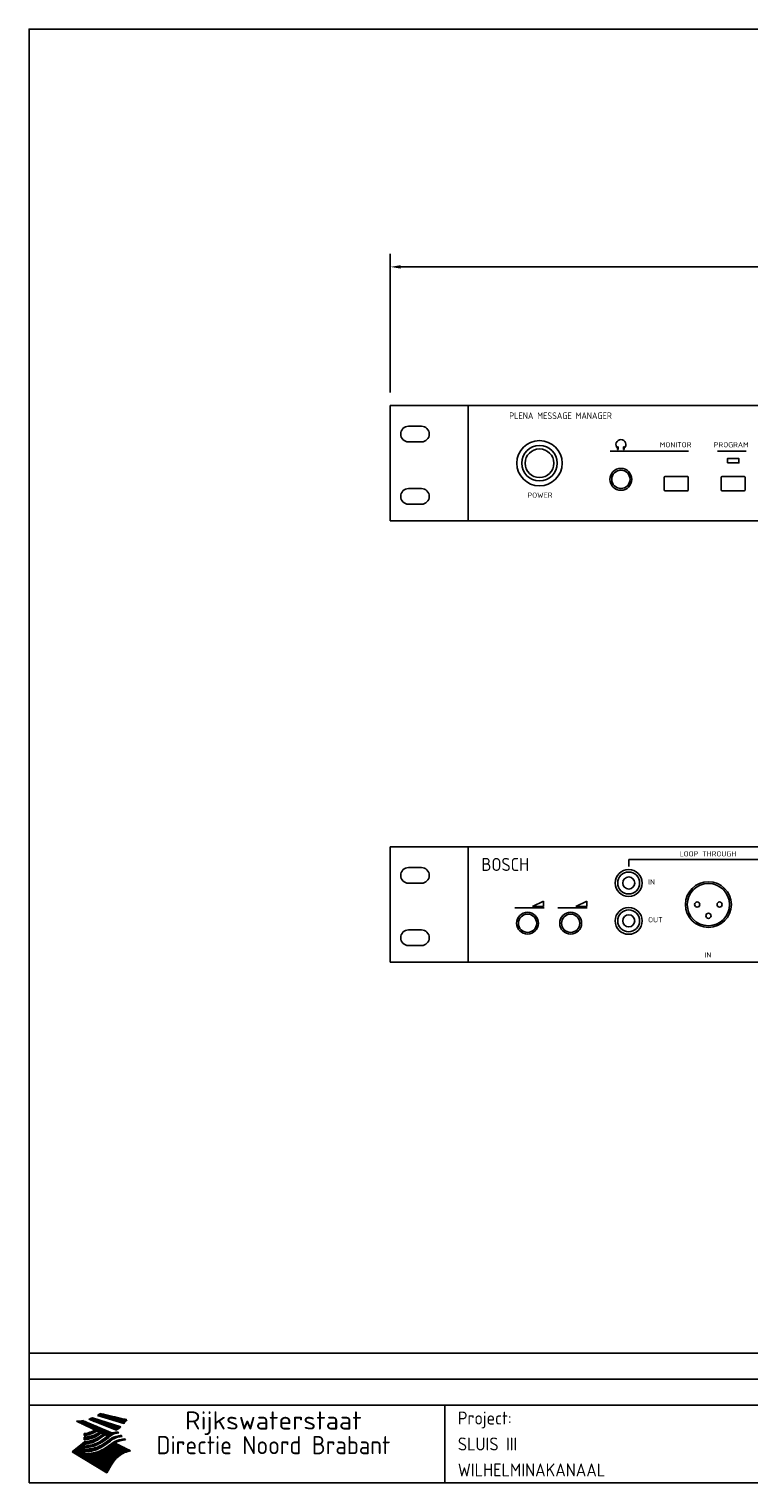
# Model space of a CAD drawing. Extents: x 20 to 820, y 20 to 580.
# Tile 1 of 4: x 20 to 297, y 20 to 580. Entities that reach past the tile are written whole.
import ezdxf
from ezdxf.enums import TextEntityAlignment as Align

# ---------------------------------------------------------------- set-up
doc = ezdxf.new("R2010")
doc.units = 0
doc.header["$LTSCALE"] = 15
doc.header["$MEASUREMENT"] = 0
doc.layers.get('0').update_dxf_attribs({"linetype": 'CONTINUOUS'})
doc.layers.get('Defpoints').update_dxf_attribs({"linetype": 'CONTINUOUS'})
for name, color, linetype in [('0-25', 7, 'CONTINUOUS'), ('0-35', 2, 'CONTINUOUS'), ('0-50', 3, 'CONTINUOUS'), ('B-25', 7, 'CONTINUOUS'), ('S-25', 7, 'CONTINUOUS')]:
    doc.layers.add(name, color=color, linetype=linetype)
doc.styles.add('ISO', font='iso.shx')
doc.styles.add('Maatvoering', font='iso.shx')
doc.styles.get("Standard").update_dxf_attribs({"font": 'iso.shx'})
doc.dimstyles.get("Standard").update_dxf_attribs({"dimtxt": 0.18, "dimasz": 0.18, "dimexe": 0.18, "dimexo": 0.0625, "dimgap": 0.09, "dimtad": 0, "dimtih": 1, "dimtoh": 1, "dimdec": 4, "dimzin": 0, "dimdsep": 46, "dimtxsty": 'Standard', "dimcen": 0.09, "dimadec": 0, "dimazin": 0, "dimtfac": 1, "dimtdec": 4, "dimtofl": 0, "dimtmove": 0, "dimatfit": 3, "dimfxl": 0, "dimtolj": 1, "dimtzin": 0, "dimarcsym": 0})

# ---------------------------------------------------------------- blocks, each defined once
blk = doc.blocks.new('KADER-A3')
at = {"layer": '0-25'}
for p, q in [((410, 35), (10, 35)), ((410, 30), (10, 30))]:
    blk.add_line(p, q, dxfattribs=at)
at = {"layer": '0-25', "color": 7}
for p, q in [((21.94, 22.42), (22.53, 22.42)), ((22.06, 22.48), (22.36, 22.48)), ((22.18, 22.53), (27.65, 20.8)), ((22.18, 22.53), (27.65, 20.8)), ((23.14, 22.99), (28.22, 21.46)), ((23.14, 22.99), (28.22, 21.46)), ((23.15, 22.98), (25.33, 22.98)), ((23.23, 23.04), (25.09, 23.04)), ((23.32, 23.1), (24.84, 23.1)), ((23.34, 22.93), (25.57, 22.93)), ((23.4, 23.15), (24.6, 23.15)), ((23.49, 23.21), (24.36, 23.21)), ((23.52, 22.87), (25.81, 22.87)), ((23.57, 23.27), (24.12, 23.27)), ((23.64, 23.32), (23.87, 23.32)), ((23.7, 23.36), (28.82, 22.17)), ((23.7, 23.36), (28.82, 22.17)), ((23.71, 22.82), (26.06, 22.82)), ((23.9, 22.76), (26.3, 22.76)), ((24.09, 22.7), (26.54, 22.7)), ((24.27, 22.65), (26.78, 22.65)), ((24.46, 22.59), (27.03, 22.59)), ((24.65, 22.53), (27.27, 22.53)), ((24.84, 22.48), (27.51, 22.48)), ((25.02, 22.42), (27.75, 22.42)), ((19.1, 21.89), (25.12, 19)), ((19.1, 21.89), (25.12, 19)), ((19.17, 21.86), (20.7, 21.86)), ((19.29, 21.8), (20.83, 21.8)), ((19.4, 21.75), (20.96, 21.75)), ((19.52, 21.69), (21.09, 21.69)), ((19.64, 21.63), (21.22, 21.63)), ((19.74, 21.92), (20.56, 21.92)), ((19.75, 21.58), (21.36, 21.58)), ((19.87, 21.52), (21.49, 21.52)), ((19.99, 21.47), (21.62, 21.47)), ((20.11, 21.41), (21.75, 21.41)), ((20.22, 21.35), (21.88, 21.35)), ((20.25, 21.97), (20.43, 21.97)), ((20.34, 21.3), (22.02, 21.3)), ((20.38, 21.99), (26.02, 19.59)), ((20.38, 21.99), (26.02, 19.59)), ((20.46, 21.24), (22.15, 21.24)), ((20.57, 21.18), (22.28, 21.18)), ((20.69, 21.13), (22.41, 21.13)), ((20.81, 21.07), (22.55, 21.07)), ((20.92, 21.02), (22.68, 21.02)), ((21.04, 20.96), (22.81, 20.96)), ((21.16, 20.9), (22.94, 20.9)), ((21.19, 19.61), (22.35, 19.61)), ((21.27, 20.85), (23.07, 20.85)), ((21.39, 20.79), (23.21, 20.79)), ((21.42, 19.67), (22.47, 19.67)), ((21.47, 22.25), (26.83, 20.19)), ((21.47, 22.25), (26.83, 20.19)), ((21.49, 22.25), (23.07, 22.25)), ((21.51, 20.73), (23.34, 20.73)), ((21.6, 22.2), (23.25, 22.2)), ((21.62, 19.72), (22.59, 19.72)), ((21.63, 20.68), (23.47, 20.68)), ((21.65, 22.31), (22.89, 22.31)), ((21.74, 20.62), (23.6, 20.62)), ((21.75, 22.14), (23.42, 22.14)), ((21.8, 22.37), (22.71, 22.37)), ((21.8, 19.78), (22.69, 19.78)), ((21.86, 20.57), (23.73, 20.57)), ((21.9, 22.08), (23.6, 22.08)), ((21.96, 19.83), (22.79, 19.83)), ((21.98, 20.51), (23.87, 20.51)), ((22.04, 22.03), (23.78, 22.03)), ((22.09, 20.45), (24, 20.45)), ((22.11, 19.89), (22.89, 19.89)), ((22.19, 21.97), (23.96, 21.97)), ((22.21, 20.4), (24.13, 20.4)), ((22.24, 19.95), (22.99, 19.95)), ((22.33, 20.34), (24.26, 20.34)), ((22.34, 21.92), (24.13, 21.92)), ((22.37, 20), (23.08, 20)), ((22.44, 20.28), (24.4, 20.28)), ((22.48, 21.86), (24.31, 21.86)), ((22.49, 20.06), (23.04, 20.06)), ((22.56, 20.23), (24.53, 20.23)), ((22.61, 20.12), (22.93, 20.12)), ((22.63, 21.8), (24.49, 21.8)), ((22.68, 20.17), (24.66, 20.17)), ((22.71, 20.17), (22.82, 20.17)), ((23.11, 20.02), (22.77, 20.2)), ((23.11, 20.02), (22.77, 20.2)), ((22.78, 21.75), (24.67, 21.75)), ((22.79, 20.12), (24.79, 20.12)), ((22.91, 20.06), (24.92, 20.06)), ((22.92, 21.69), (24.85, 21.69)), ((23.03, 20), (25.06, 20)), ((23.07, 21.63), (25.02, 21.63)), ((23.15, 19.95), (25.19, 19.95)), ((23.22, 21.58), (25.2, 21.58)), ((23.26, 19.89), (25.32, 19.89)), ((23.3, 19.61), (23.88, 19.61)), ((23.36, 21.52), (25.38, 21.52)), ((23.38, 19.83), (25.45, 19.83)), ((23.39, 19.67), (23.81, 19.67)), ((23.45, 19.7), (23.58, 19.79)), ((23.45, 19.7), (23.58, 19.79)), ((23.48, 19.72), (23.7, 19.72)), ((23.5, 19.78), (25.58, 19.78)), ((23.51, 21.47), (25.56, 21.47)), ((23.56, 19.78), (23.59, 19.78)), ((23.56, 19.39), (23.9, 19.62)), ((23.56, 19.39), (23.9, 19.62)), ((23.58, 19.79), (23.9, 19.62)), ((23.58, 19.79), (23.9, 19.62)), ((23.61, 19.72), (25.72, 19.72)), ((23.66, 21.41), (25.74, 21.41)), ((23.73, 19.67), (25.85, 19.67)), ((23.8, 21.35), (25.91, 21.35)), ((23.85, 19.61), (25.98, 19.61)), ((23.95, 21.3), (26.09, 21.3)), ((24.09, 21.24), (26.27, 21.24)), ((24.24, 21.18), (26.45, 21.18)), ((24.39, 21.13), (26.62, 21.13)), ((24.53, 21.07), (26.8, 21.07)), ((24.68, 21.02), (26.98, 21.02)), ((24.83, 20.96), (27.16, 20.96)), ((24.97, 20.9), (27.34, 20.9)), ((25.12, 20.85), (27.51, 20.85)), ((25.21, 22.37), (28, 22.37)), ((25.27, 20.79), (27.63, 20.79)), ((25.4, 22.31), (28.24, 22.31)), ((25.41, 20.73), (27.57, 20.73)), ((25.56, 20.68), (27.51, 20.68)), ((25.58, 22.25), (28.48, 22.25)), ((25.71, 20.62), (27.44, 20.62)), ((25.77, 22.2), (28.72, 22.2)), ((25.85, 20.57), (27.37, 20.57)), ((25.96, 22.14), (28.79, 22.14)), ((26, 20.51), (27.29, 20.51)), ((26.06, 19.61), (26.85, 19.61)), ((26.15, 22.08), (28.75, 22.08)), ((26.15, 20.45), (27.22, 20.45)), ((26.21, 19.67), (27.23, 19.67)), ((26.29, 20.4), (27.14, 20.4)), ((26.33, 22.03), (28.71, 22.03)), ((26.44, 20.34), (27.06, 20.34)), ((26.44, 19.72), (27.18, 19.72)), ((26.52, 21.97), (28.66, 21.97)), ((26.59, 20.28), (26.97, 20.28)), ((26.71, 21.92), (28.62, 21.92)), ((26.73, 20.23), (26.89, 20.23)), ((26.9, 21.86), (28.57, 21.86)), ((27.08, 21.8), (28.52, 21.8)), ((27.13, 19.78), (27.25, 19.64)), ((27.13, 19.78), (27.25, 19.64)), ((27.27, 21.75), (28.48, 21.75)), ((27.46, 21.69), (28.43, 21.69)), ((27.65, 21.63), (28.38, 21.63)), ((27.83, 21.58), (28.33, 21.58)), ((28.02, 21.52), (28.28, 21.52)), ((28.21, 21.47), (28.22, 21.47)), ((20.58, 17.88), (18.3, 16)), ((20.58, 17.88), (18.3, 16)), ((19.33, 16.85), (21.07, 16.85)), ((19.4, 16.91), (21.55, 16.91)), ((19.47, 16.97), (21.88, 16.97)), ((19.54, 17.02), (22.13, 17.02)), ((19.61, 17.08), (22.34, 17.08)), ((19.67, 17.13), (20.6, 17.13)), ((19.74, 17.19), (20.6, 17.19)), ((19.81, 17.25), (20.6, 17.25)), ((19.88, 17.3), (20.6, 17.3)), ((19.95, 17.36), (20.6, 17.36)), ((20.01, 17.42), (20.6, 17.42)), ((20.08, 17.47), (20.93, 17.47)), ((20.15, 17.53), (21.26, 17.53)), ((20.22, 17.58), (21.51, 17.58)), ((20.29, 17.64), (21.72, 17.64)), ((20.35, 17.7), (21.9, 17.7)), ((20.42, 17.75), (22.07, 17.75)), ((20.49, 17.81), (22.22, 17.81)), ((20.56, 17.87), (22.36, 17.87)), ((20.6, 19.11), (20.58, 19.51)), ((20.6, 19.11), (20.58, 19.51)), ((20.58, 19.5), (22.09, 19.5)), ((20.58, 19.44), (21.95, 19.44)), ((20.59, 19.38), (21.79, 19.38)), ((20.59, 19.33), (21.62, 19.33)), ((20.59, 19.27), (21.42, 19.27)), ((20.6, 19.22), (21.2, 19.22)), ((20.6, 19.16), (20.93, 19.16)), ((20.6, 19.11), (20.69, 19.12)), ((20.6, 19.11), (20.69, 19.12)), ((20.6, 18.79), (20.77, 18.81)), ((20.6, 18.79), (20.77, 18.81)), ((20.6, 18.29), (20.6, 18.79)), ((20.6, 18.29), (20.6, 18.79)), ((20.6, 18.77), (22.46, 18.77)), ((20.6, 18.71), (22.33, 18.71)), ((20.6, 18.65), (22.19, 18.65)), ((20.6, 18.6), (22.04, 18.6)), ((20.6, 18.54), (21.87, 18.54)), ((20.6, 18.48), (21.68, 18.48)), ((20.6, 18.43), (21.46, 18.43)), ((20.6, 18.37), (21.21, 18.37)), ((20.6, 18.29), (20.88, 18.32)), ((20.6, 18.29), (20.88, 18.32)), ((20.6, 18.32), (20.87, 18.32)), ((20.6, 17.88), (20.86, 17.91)), ((20.6, 17.88), (20.86, 17.91)), ((20.6, 17.43), (20.97, 17.48)), ((20.6, 17.43), (20.97, 17.48)), ((20.6, 17.43), (20.6, 17.09)), ((20.6, 17.43), (20.6, 17.09)), ((20.6, 17.09), (21.26, 17.16)), ((20.6, 17.09), (21.26, 17.16)), ((20.6, 16.8), (21.37, 16.89)), ((20.6, 16.8), (21.37, 16.89)), ((20.6, 16.8), (20.6, 16.45)), ((20.6, 16.8), (20.6, 16.45)), ((20.9, 19.55), (22.23, 19.55)), ((20.9, 18.82), (22.59, 18.82)), ((20.98, 17.92), (22.5, 17.92)), ((21.02, 17.13), (22.53, 17.13)), ((21.32, 18.88), (22.71, 18.88)), ((21.32, 17.98), (22.62, 17.98)), ((21.47, 17.19), (22.7, 17.19)), ((21.59, 18.03), (22.74, 18.03)), ((21.61, 18.93), (22.82, 18.93)), ((21.77, 17.25), (22.85, 17.25)), ((21.8, 18.09), (22.85, 18.09)), ((21.84, 18.99), (22.92, 18.99)), ((21.99, 18.15), (22.95, 18.15)), ((22.01, 17.3), (22.99, 17.3)), ((22.03, 19.05), (23.03, 19.05)), ((22.16, 18.2), (23.05, 18.2)), ((22.21, 19.1), (23.12, 19.1)), ((22.21, 17.36), (23.12, 17.36)), ((22.31, 18.26), (23.15, 18.26)), ((22.36, 19.16), (23.22, 19.16)), ((22.39, 17.42), (23.24, 17.42)), ((22.45, 18.32), (23.24, 18.32)), ((22.51, 19.22), (23.3, 19.22)), ((22.56, 17.47), (23.36, 17.47)), ((22.59, 18.37), (23.33, 18.37)), ((22.64, 19.27), (23.39, 19.27)), ((22.71, 18.43), (23.42, 18.43)), ((22.71, 17.53), (23.47, 17.53)), ((22.77, 19.33), (23.47, 19.33)), ((22.83, 18.48), (23.5, 18.48)), ((22.84, 17.58), (23.57, 17.58)), ((22.89, 19.38), (23.55, 19.38)), ((22.94, 18.54), (23.58, 18.54)), ((22.96, 16.85), (23.86, 16.85)), ((22.97, 17.64), (23.67, 17.64)), ((23, 19.44), (23.63, 19.44)), ((23.04, 18.6), (23.66, 18.6)), ((23.1, 19.5), (23.72, 19.5)), ((23.1, 17.7), (23.77, 17.7)), ((23.12, 16.91), (23.96, 16.91)), ((23.14, 18.65), (23.74, 18.65)), ((23.21, 19.55), (23.8, 19.55)), ((23.21, 17.75), (23.86, 17.75)), ((23.24, 18.71), (23.82, 18.71)), ((23.26, 16.97), (24.05, 16.97)), ((23.32, 17.81), (23.95, 17.81)), ((23.33, 18.77), (23.91, 18.77)), ((23.39, 17.02), (24.14, 17.02)), ((23.42, 18.82), (23.99, 18.82)), ((23.42, 17.87), (24.03, 17.87)), ((23.51, 18.88), (24.07, 18.88)), ((23.52, 17.92), (24.11, 17.92)), ((23.52, 17.08), (24.22, 17.08)), ((23.54, 18.9), (24.3, 19.42)), ((23.54, 18.9), (24.3, 19.42)), ((23.59, 18.93), (24.15, 18.93)), ((23.62, 17.98), (24.2, 17.98)), ((23.63, 17.13), (24.3, 17.13)), ((23.65, 18.59), (24.62, 19.25)), ((23.65, 18.59), (24.62, 19.25)), ((23.67, 18.99), (24.23, 18.99)), ((23.71, 18.03), (24.28, 18.03)), ((23.75, 19.05), (24.32, 19.05)), ((23.75, 17.19), (24.38, 17.19)), ((23.79, 18.09), (24.36, 18.09)), ((23.83, 19.1), (24.4, 19.1)), ((23.85, 17.25), (24.46, 17.25)), ((23.88, 18.15), (24.44, 18.15)), ((23.92, 19.16), (24.48, 19.16)), ((23.94, 18.19), (25.23, 19.07)), ((23.94, 18.19), (25.23, 19.07)), ((23.95, 17.3), (24.55, 17.3)), ((23.96, 19.55), (25.96, 19.55)), ((23.96, 18.2), (24.53, 18.2)), ((24, 19.22), (24.56, 19.22)), ((24.04, 18.26), (24.61, 18.26)), ((24.05, 17.36), (24.63, 17.36)), ((24.06, 17.88), (25.34, 18.76)), ((24.06, 17.88), (25.34, 18.76)), ((24.08, 19.5), (25.88, 19.5)), ((24.08, 19.27), (24.58, 19.27)), ((24.13, 18.32), (24.69, 18.32)), ((24.14, 17.42), (24.71, 17.42)), ((24.16, 19.33), (24.47, 19.33)), ((24.2, 19.44), (25.79, 19.44)), ((24.21, 18.37), (24.77, 18.37)), ((24.23, 17.47), (24.79, 17.47)), ((24.24, 17.48), (25.52, 18.36)), ((24.24, 17.48), (25.52, 18.36)), ((24.25, 19.38), (24.36, 19.38)), ((24.29, 18.43), (24.85, 18.43)), ((24.3, 19.42), (24.62, 19.25)), ((24.3, 19.42), (24.62, 19.25)), ((24.31, 19.38), (25.71, 19.38)), ((24.31, 17.53), (24.87, 17.53)), ((24.35, 17.17), (25.64, 18.05)), ((24.35, 17.17), (25.64, 18.05)), ((24.37, 18.48), (24.94, 18.48)), ((24.39, 17.58), (24.96, 17.58)), ((24.43, 19.33), (25.62, 19.33)), ((24.45, 18.54), (25.02, 18.54)), ((24.47, 17.64), (25.04, 17.64)), ((24.54, 18.6), (25.1, 18.6)), ((24.55, 19.27), (25.54, 19.27)), ((24.56, 17.7), (25.12, 17.7)), ((24.62, 18.65), (25.18, 18.65)), ((24.63, 16.72), (25.91, 17.6)), ((24.63, 16.72), (25.91, 17.6)), ((24.64, 17.75), (25.2, 17.75)), ((24.67, 19.22), (25.45, 19.22)), ((24.7, 18.71), (25.27, 18.71)), ((24.72, 17.81), (25.29, 17.81)), ((24.78, 19.16), (25.37, 19.16)), ((24.78, 18.77), (25.34, 18.77)), ((24.8, 17.87), (25.37, 17.87)), ((24.82, 16.85), (28.23, 16.85)), ((24.87, 18.82), (25.4, 18.82)), ((24.89, 17.92), (25.45, 17.92)), ((24.9, 19.1), (25.28, 19.1)), ((24.9, 16.91), (28.11, 16.91)), ((24.95, 18.88), (25.45, 18.88)), ((24.97, 17.98), (25.53, 17.98)), ((24.99, 16.97), (28, 16.97)), ((25.02, 19.05), (25.2, 19.05)), ((25.03, 18.93), (25.51, 18.93)), ((25.05, 18.03), (25.61, 18.03)), ((25.07, 17.02), (27.89, 17.02)), ((25.11, 18.99), (25.57, 18.99)), ((26.02, 19.59), (25.12, 19)), ((26.02, 19.59), (25.12, 19)), ((25.13, 18.09), (25.68, 18.09)), ((25.15, 17.08), (27.77, 17.08)), ((25.19, 19.05), (25.63, 19.05)), ((25.21, 18.15), (25.75, 18.15)), ((25.23, 17.13), (27.66, 17.13)), ((25.26, 19.1), (25.7, 19.1)), ((25.3, 18.2), (25.82, 18.2)), ((25.31, 17.19), (27.55, 17.19)), ((25.33, 19.16), (25.77, 19.16)), ((25.38, 18.26), (25.89, 18.26)), ((25.39, 19.22), (25.85, 19.22)), ((25.4, 17.25), (27.43, 17.25)), ((25.46, 18.32), (25.97, 18.32)), ((25.47, 19.27), (25.93, 19.27)), ((25.48, 17.3), (27.32, 17.3)), ((25.54, 19.33), (26.03, 19.33)), ((25.54, 18.37), (26.06, 18.37)), ((25.56, 17.36), (27.21, 17.36)), ((25.62, 18.43), (26.14, 18.43)), ((25.63, 19.38), (26.13, 19.38)), ((25.64, 17.42), (27.1, 17.42)), ((25.7, 18.48), (26.24, 18.48)), ((25.72, 19.44), (26.24, 19.44)), ((25.73, 17.47), (26.98, 17.47)), ((25.79, 18.54), (26.34, 18.54)), ((25.81, 17.53), (26.87, 17.53)), ((25.82, 19.5), (26.36, 19.5)), ((25.89, 18.6), (26.46, 18.6)), ((25.89, 17.58), (26.76, 17.58)), ((25.93, 19.55), (26.53, 19.55)), ((25.96, 17.64), (26.64, 17.64)), ((25.99, 18.65), (26.58, 18.65)), ((26.04, 17.7), (26.59, 17.7)), ((26.1, 18.71), (26.72, 18.71)), ((26.12, 17.75), (26.67, 17.75)), ((26.2, 17.81), (26.76, 17.81)), ((26.23, 18.77), (26.89, 18.77)), ((26.29, 17.87), (26.86, 17.87)), ((26.37, 18.82), (27.09, 18.82)), ((26.39, 17.92), (26.97, 17.92)), ((26.49, 17.98), (27.09, 17.98)), ((26.53, 18.88), (27.34, 18.88)), ((26.56, 17.68), (29.54, 16.2)), ((26.56, 17.68), (29.54, 16.2)), ((26.6, 18.03), (27.22, 18.03)), ((26.72, 18.09), (27.38, 18.09)), ((26.73, 18.93), (27.66, 18.93)), ((26.85, 18.15), (27.56, 18.15)), ((26.99, 18.99), (27.9, 18.99)), ((27, 18.2), (27.8, 18.2)), ((27.18, 18.26), (28.13, 18.26)), ((27.26, 19.05), (27.84, 19.05)), ((27.39, 18.32), (28.47, 18.32)), ((27.7, 18.37), (28.49, 18.37)), ((27.78, 19.1), (27.93, 18.96)), ((27.78, 19.1), (27.93, 18.96)), ((28, 18.43), (28.44, 18.43)), ((28.39, 18.48), (28.54, 18.32)), ((28.39, 18.48), (28.54, 18.32)), ((24.94, 11.97), (18.3, 16)), ((24.94, 11.97), (18.3, 16)), ((18.31, 16.01), (20.96, 16.01)), ((18.38, 16.07), (21.46, 16.07)), ((18.38, 15.95), (20.6, 15.95)), ((18.45, 16.12), (21.88, 16.12)), ((18.47, 15.9), (20.6, 15.9)), ((18.52, 16.18), (22.15, 16.18)), ((18.57, 15.84), (20.6, 15.84)), ((18.59, 16.23), (22.38, 16.23)), ((18.65, 16.29), (22.58, 16.29)), ((18.66, 15.78), (20.6, 15.78)), ((18.72, 16.35), (22.75, 16.35)), ((18.75, 15.73), (20.6, 15.73)), ((18.79, 16.4), (22.91, 16.4)), ((18.85, 15.67), (20.6, 15.67)), ((18.86, 16.46), (20.6, 16.46)), ((18.93, 16.52), (20.6, 16.52)), ((18.94, 15.62), (20.6, 15.62)), ((18.99, 16.57), (20.6, 16.57)), ((19.03, 15.56), (27.83, 15.56)), ((19.06, 16.63), (20.6, 16.63)), ((19.12, 15.5), (27.75, 15.5)), ((19.13, 16.68), (20.6, 16.68)), ((19.2, 16.74), (20.6, 16.74)), ((19.22, 15.45), (27.66, 15.45)), ((19.27, 16.8), (20.6, 16.8)), ((19.31, 15.39), (27.58, 15.39)), ((19.4, 15.33), (27.5, 15.33)), ((19.49, 15.28), (27.43, 15.28)), ((19.59, 15.22), (27.36, 15.22)), ((19.68, 15.17), (27.29, 15.17)), ((19.77, 15.11), (27.22, 15.11)), ((19.86, 15.05), (27.15, 15.05)), ((19.96, 15), (27.09, 15)), ((20.05, 14.94), (27.02, 14.94)), ((20.14, 14.88), (26.96, 14.88)), ((20.24, 14.83), (26.9, 14.83)), ((20.33, 14.77), (26.84, 14.77)), ((20.42, 14.72), (26.79, 14.72)), ((20.51, 14.66), (26.73, 14.66)), ((20.6, 16.45), (21.56, 16.56)), ((20.6, 16.45), (21.56, 16.56)), ((20.6, 15.97), (21.67, 16.09)), ((20.6, 15.97), (21.67, 16.09)), ((20.6, 15.97), (20.6, 15.58)), ((20.6, 15.97), (20.6, 15.58)), ((20.6, 15.58), (21.95, 15.73)), ((20.6, 15.58), (21.95, 15.73)), ((20.61, 14.6), (26.68, 14.6)), ((20.7, 16.46), (23.06, 16.46)), ((20.7, 14.55), (26.62, 14.55)), ((20.79, 14.49), (26.57, 14.49)), ((20.88, 14.43), (26.52, 14.43)), ((20.94, 15.62), (27.92, 15.62)), ((20.98, 14.38), (26.47, 14.38)), ((21.07, 14.32), (26.42, 14.32)), ((21.16, 14.27), (26.38, 14.27)), ((21.2, 16.52), (23.2, 16.52)), ((21.25, 14.21), (26.33, 14.21)), ((21.35, 14.15), (26.29, 14.15)), ((21.44, 14.1), (26.24, 14.1)), ((21.45, 15.67), (28.01, 15.67)), ((21.53, 14.04), (26.2, 14.04)), ((21.72, 16.57), (23.32, 16.57)), ((21.96, 15.73), (28.11, 15.73)), ((22.1, 16.63), (23.44, 16.63)), ((22.34, 15.78), (28.21, 15.78)), ((22.38, 16.68), (23.56, 16.68)), ((22.6, 16.74), (23.66, 16.74)), ((22.62, 15.84), (28.33, 15.84)), ((22.79, 16.8), (23.77, 16.8)), ((22.84, 15.9), (28.52, 15.9)), ((23.04, 15.95), (28.71, 15.95)), ((23.21, 16.01), (28.9, 16.01)), ((23.37, 16.07), (29.08, 16.07)), ((23.51, 16.12), (29.27, 16.12)), ((29.41, 16.17), (23.65, 16.17)), ((23.77, 16.23), (29.47, 16.23)), ((23.89, 16.29), (29.36, 16.29)), ((24, 16.35), (29.24, 16.35)), ((24.11, 16.4), (29.13, 16.4)), ((24.21, 16.46), (29.02, 16.46)), ((24.31, 16.52), (28.91, 16.52)), ((24.4, 16.57), (28.79, 16.57)), ((24.49, 16.63), (28.68, 16.63)), ((24.57, 16.68), (28.57, 16.68)), ((24.66, 16.74), (28.45, 16.74)), ((24.74, 16.8), (28.34, 16.8)), ((28.29, 15.83), (29.54, 16.2)), ((28.29, 15.83), (29.54, 16.2)), ((29.54, 16.2), (29.45, 16.17)), ((29.54, 16.2), (29.45, 16.17)), ((29.46, 16.18), (29.47, 16.18)), ((21.63, 13.98), (26.16, 13.98)), ((21.72, 13.93), (26.12, 13.93)), ((21.81, 13.87), (26.08, 13.87)), ((21.9, 13.82), (26.04, 13.82)), ((22, 13.76), (26, 13.76)), ((22.09, 13.7), (25.96, 13.7)), ((22.18, 13.65), (25.93, 13.65)), ((22.27, 13.59), (25.89, 13.59)), ((22.37, 13.53), (25.86, 13.53)), ((22.46, 13.48), (25.82, 13.48)), ((22.55, 13.42), (25.79, 13.42)), ((22.65, 13.37), (25.76, 13.37)), ((22.74, 13.31), (25.73, 13.31)), ((22.83, 13.25), (25.69, 13.25)), ((22.92, 13.2), (25.66, 13.2)), ((23.02, 13.14), (25.63, 13.14)), ((23.11, 13.08), (25.59, 13.08)), ((23.2, 13.03), (25.56, 13.03)), ((23.29, 12.97), (25.53, 12.97)), ((23.39, 12.92), (25.5, 12.92)), ((23.48, 12.86), (25.46, 12.86)), ((23.57, 12.8), (25.43, 12.8)), ((23.66, 12.75), (25.4, 12.75)), ((23.76, 12.69), (25.36, 12.69)), ((23.85, 12.63), (25.33, 12.63)), ((23.94, 12.58), (25.3, 12.58)), ((24.04, 12.52), (25.26, 12.52)), ((24.13, 12.47), (25.23, 12.47)), ((24.22, 12.41), (25.2, 12.41)), ((24.31, 12.35), (25.17, 12.35)), ((24.41, 12.3), (25.13, 12.3)), ((24.5, 12.24), (25.1, 12.24)), ((24.59, 12.18), (25.07, 12.18)), ((24.68, 12.13), (25.03, 12.13)), ((24.78, 12.07), (25, 12.07)), ((24.87, 12.02), (24.97, 12.02)), ((24.94, 11.97), (25.81, 13.45)), ((24.94, 11.97), (25.81, 13.45))]:
    blk.add_line(p, q, dxfattribs=at)
for centre, radius, start, end in [((19.84, 27.26), 5.27, 288.0217, 296.3084), ((19.84, 27.26), 5.27, 288.0217, 296.3084), ((20.49, 27.56), 5.28, 300.0654, 307.393), ((20.49, 27.56), 5.28, 300.0654, 307.393), ((19.15, 29.7), 7.8, 269.6055, 279.0886), ((19.15, 29.7), 7.8, 269.6055, 279.0886), ((19.93, 25.38), 5.91, 276.3402, 298.7463), ((19.93, 25.38), 5.91, 276.3402, 298.7463), ((19.84, 25.09), 6.03, 278.129, 302.868), ((19.84, 25.09), 6.03, 278.129, 302.868), ((20.35, 24.56), 5.76, 274.164, 302.5474), ((20.35, 24.56), 5.76, 274.164, 302.5474), ((27.05, 17.17), 2.63, 107.4286, 133.7799), ((27.05, 17.17), 2.63, 107.4286, 133.7799), ((27.01, 16.84), 2.93, 87.7348, 104.8316), ((27.01, 16.84), 2.93, 87.7348, 104.8316), ((27.37, 15.71), 3.93, 91.7838, 103.2817), ((27.37, 15.71), 3.93, 91.7838, 103.2817), ((24.11, 24.7), 5.26, 301.1147, 312.2814), ((24.11, 24.7), 5.26, 301.1147, 312.2814), ((21.95, 27.32), 8.59, 316.9248, 323.1399), ((21.95, 27.32), 8.59, 316.9248, 323.1399), ((20.21, 23.78), 5.91, 273.6149, 304.3803), ((20.21, 23.78), 5.91, 273.6149, 304.3803), ((20.05, 24.28), 6.02, 277.9472, 305.7139), ((20.05, 24.28), 6.02, 277.9472, 305.7139), ((20.04, 23.49), 6.09, 278.8115, 306.4242), ((20.04, 23.49), 6.09, 278.8115, 306.4242), ((20.53, 23.07), 5.96, 277.0519, 304.973), ((20.53, 23.07), 5.96, 277.0519, 304.973), ((20.72, 22.76), 5.91, 276.3402, 304.3803), ((20.72, 22.76), 5.91, 276.3402, 304.3803), ((21.06, 22.34), 5.81, 274.9043, 303.1745), ((21.06, 22.34), 5.81, 274.9043, 303.1745), ((20.82, 22.06), 6.04, 278.1111, 305.8489), ((20.82, 22.06), 6.04, 278.1111, 305.8489), ((27.45, 16.91), 2.81, 110.4143, 138.7411), ((27.45, 16.91), 2.81, 110.4143, 138.7411), ((27.57, 15.64), 3.4, 98.1566, 126.9045), ((27.57, 15.64), 3.4, 98.1566, 126.9045), ((27.91, 15.54), 3.39, 100.5835, 132.088), ((27.91, 15.54), 3.39, 100.5835, 132.088), ((28.21, 14.74), 3.67, 95.7581, 128.7216), ((28.21, 14.74), 3.67, 95.7581, 128.7216), ((28.4, 15.05), 3.21, 96.3886, 125.0052), ((28.4, 15.05), 3.21, 96.3886, 125.0052), ((27.82, 16.31), 2.8, 90.634, 105.1984), ((27.82, 16.31), 2.8, 90.634, 105.1984), ((28.19, 15.04), 3.93, 93.8342, 103.2817), ((28.19, 15.04), 3.93, 93.8342, 103.2817), ((28.58, 15.69), 2.8, 93.8141, 105.1984), ((28.58, 15.69), 2.8, 93.8141, 105.1984), ((28.95, 14.41), 3.93, 96.0135, 103.2817), ((28.95, 14.41), 3.93, 96.0135, 103.2817), ((21.3, 21.6), 5.91, 276.3402, 304.3803), ((21.3, 21.6), 5.91, 276.3402, 304.3803), ((31.24, 10.26), 6.3, 117.9568, 149.6251), ((31.24, 10.26), 6.3, 117.9568, 149.6251)]:
    blk.add_arc(centre, radius, start, end, dxfattribs=at)
at = {"layer": '0-35'}
blk.add_line((90, 25), (90, 10), dxfattribs=at)
at = {"layer": '0-50'}
blk.add_line((10, 25), (410, 25), dxfattribs=at)
blk.add_lwpolyline([(10, 10), (410, 10), (410, 290), (10, 290)], close=True, dxfattribs=at)
at = {"layer": '0-25', "style": 'ISO'}
blk.add_text('Project:', height=2.5, dxfattribs=at).set_placement((92.5, 22.5), align=Align.MIDDLE_LEFT)
for tag, p in [('N', (220, 22.5)), ('B', (92.5, 17.5)), ('P', (220, 17.5)), ('C', (92.5, 12.5)), ('U', (220, 12.5)), ('REV', (295, 12.5))]:
    blk.add_attdef(tag, text='', height=2.5, dxfattribs=at).set_placement(p, align=Align.MIDDLE_LEFT)
for tag, p in [('W', (180, 12.5)), ('Z', (310, 12.5)), ('Y', (327.5, 12.5))]:
    blk.add_attdef(tag, text='', height=2.5, dxfattribs=at).set_placement(p, align=Align.MIDDLE)
at = {"layer": '0-35', "style": 'ISO', "width": 1.182609}
blk.add_text('Rijkswaterstaat', height=3.5, dxfattribs=at).set_placement((40, 20.28), (74, 20.28), align=Align.FIT)
at = {"layer": '0-35', "color": 2, "style": 'ISO', "width": 1.016949}
blk.add_text('Directie Noord Brabant', height=3.5, dxfattribs=at).set_placement((34.5, 15.53), (79.5, 15.53), align=Align.FIT)
at = {"layer": '0-35', "style": 'ISO'}
blk.add_attdef('RNR', text='', height=3.5, dxfattribs=at).set_placement((305, 17.5), align=Align.MIDDLE)
for tag, p in [('X', (178.5, 17.5)), ('FORM', (402.5, 15))]:
    blk.add_attdef(tag, text='', height=3.5, dxfattribs=at).set_placement(p, align=Align.MIDDLE_LEFT)
at = {"layer": '0-50', "style": 'ISO'}
for tag, p in [('M', (342.5, 15)), ('O', (365, 15))]:
    blk.add_attdef(tag, text='', height=5, dxfattribs=at).set_placement(p, align=Align.MIDDLE)
blk.add_attdef('Q', text='', height=5, dxfattribs=at).set_placement((382.5, 15), align=Align.MIDDLE_LEFT)
blk = doc.blocks.new('*D4')
at = {"layer": 'B-25', "lineweight": -2}
for p, q in [((159, 440), (159, 493.4)), ((641.6, 440), (641.6, 493.4)), ((163, 488.4), (637.6, 488.4))]:
    blk.add_line(p, q, dxfattribs=at)
at = {"layer": 'B-25'}
for points in [[(163, 489.06), (163, 487.73), (159, 488.4)], [(637.6, 489.06), (637.6, 487.73), (641.6, 488.4)]]:
    blk.add_solid(points, dxfattribs=at)
at = {"layer": 'Defpoints', "color": 0}
for p in [(641.6, 488.4), (159, 435), (641.6, 435)]:
    blk.add_point(p, dxfattribs=at)
at = {"layer": 'B-25', "insert": (400.3, 493.9), "char_height": 5, "attachment_point": 5, "style": 'ISO'}
blk.add_mtext('\\A1;19"', dxfattribs=at)

msp = doc.modelspace()

# ---------------------------------------------------------------- linework, layer by layer
for p, q in [((243.6441, 417.4291), (273.7117, 417.4291)), ((246.4388, 419.1099), (246.4388, 418.0184)), ((246.4388, 419.1099), (246.6803, 419.1099)), ((246.4388, 418.0184), (246.6803, 418.0184)), ((246.6803, 419.1099), (246.6803, 418.0184)), ((248.8034, 419.1099), (248.8034, 418.0184)), ((248.8034, 419.1099), (249.0449, 419.1099)), ((248.8034, 418.0184), (249.0449, 418.0184)), ((249.0449, 419.1099), (249.0449, 418.0184)), ((284.8789, 417.4291), (295.9036, 417.4291)), ((250.745, 257.3755), (250.745, 260.1406)), ((250.745, 260.1406), (306.7056, 260.1406)), ((206.9056, 241.4927), (218.2026, 241.4927)), ((218.0001, 244.1241), (213.7477, 241.9988)), ((213.7477, 241.9988), (218.0001, 241.9988)), ((218.0001, 241.9988), (218.0001, 244.1241)), ((223.4941, 241.4927), (234.791, 241.4927)), ((234.5885, 244.1241), (230.3361, 241.9988)), ((230.3361, 241.9988), (234.5885, 241.9988)), ((234.5885, 241.9988), (234.5885, 244.1241))]:
    msp.add_line(p, q)
for centre, radius in [((216.407, 412.775), 8.7236), ((216.407, 412.775), 6.8374), ((216.407, 412.775), 5.5202), ((247.7439, 406.5673), 4.2094), ((247.7439, 406.5673), 3.5158), ((250.745, 251.0781), 5.172), ((250.745, 251.0781), 4.2094), ((250.745, 251.0781), 2.3214), ((250.745, 236.493), 5.172), ((211.8161, 235.5789), 4.2094), ((211.8161, 235.5789), 3.5158), ((228.4046, 235.5789), 4.2094), ((228.4046, 235.5789), 3.5158), ((250.745, 236.493), 4.2094), ((250.745, 236.493), 2.3214)]:
    msp.add_circle(centre, radius)
msp.add_arc((247.7418, 419.9683), 1.9195, 312.753889, 227.246111)
at = {"layer": 'B-25', "ltscale": 10}
for p, q in [((189, 435), (189, 390.55)), ((189, 265), (189, 220.55))]:
    msp.add_line(p, q, dxfattribs=at)
for points in [[(166, 427, 1), (166, 421), (171, 421, 1), (171, 427)], [(264.6318, 402.17), (273.4242, 402.17, 0.41421356), (273.6242, 402.37), (273.6242, 407.444, 0.41421356), (273.4242, 407.644), (264.6318, 407.644, 0.41421356), (264.4318, 407.444), (264.4318, 402.37, 0.41421356)], [(286.5438, 402.17), (295.3362, 402.17, 0.41421356), (295.5362, 402.37), (295.5362, 407.444, 0.41421356), (295.3362, 407.644), (286.5438, 407.644, 0.41421356), (286.3438, 407.444), (286.3438, 402.37, 0.41421356)], [(166, 397, -1), (166, 403), (171, 403, -1), (171, 397)], [(166, 257, 1), (166, 251), (171, 251, 1), (171, 257)], [(166, 227, -1), (166, 233), (171, 233, -1), (171, 227)]]:
    msp.add_lwpolyline(points, format="xyb", close=True, dxfattribs=at)
msp.add_lwpolyline([(288.7436, 412.8883), (293.1448, 412.8883), (293.1448, 414.5558), (288.7436, 414.5558)], close=True, dxfattribs=at)
for centre, radius in [((281.4215, 242.775), 8.8184), ((281.4215, 242.775), 8.1342), ((277.1178, 242.775), 1), ((285.7251, 242.775), 1), ((281.4215, 238.4714), 1)]:
    msp.add_circle(centre, radius, dxfattribs=at)
at = {"layer": 'S-25', "ltscale": 10}
for p, q in [((159, 435), (641.6, 435)), ((159, 435), (159, 390.55)), ((159, 390.55), (641.6, 390.55)), ((159, 265), (641.6, 265)), ((159, 265), (159, 220.55)), ((159, 220.55), (641.6, 220.55))]:
    msp.add_line(p, q, dxfattribs=at)

# ---------------------------------------------------------------- block references
ref = msp.add_blockref('KADER-A3', (0, 0), dxfattribs=dict(xscale=2, yscale=2, zscale=2))
ref.add_attrib('B', 'SLUIS III', dxfattribs={"layer": '0-25', "height": 5, "style": 'ISO'}).set_placement((185, 35), align=Align.MIDDLE_LEFT)
ref.add_attrib('C', 'WILHELMINAKANAAL', dxfattribs={"layer": '0-25', "height": 5, "style": 'ISO'}).set_placement((185, 25), align=Align.MIDDLE_LEFT)

# ---------------------------------------------------------------- texts
at = {"layer": 'B-25', "ltscale": 10, "style": 'Maatvoering'}
for s, height, p in [('PLENA MESSAGE MANAGER', 2.5, (224.5017, 429.8317)), ('MONITOR', 2, (268.7889, 418.888)), ('PROGRAM', 2, (290.1823, 418.888)), ('POWER', 2, (216.5956, 399.4674)), ('LOOP THROUGH', 2, (281.2325, 261.3167)), ('IN', 2, (281.2325, 222.3759))]:
    msp.add_text(s, height=height, dxfattribs=at).set_placement(p, align=Align.CENTER)
for s, height, p in [('BOSCH', 5, (194.083, 255.7184)), ('IN', 2, (258.2227, 250.4779)), ('OUT', 2, (258.2227, 235.9265))]:
    msp.add_text(s, height=height, dxfattribs=at).set_placement(p)

# ---------------------------------------------------------------- dimensions: what is measured, and where the dimension line sits
at = {"layer": 'B-25', "ltscale": 10}
dim = msp.add_linear_dim(base=(641.6, 488.3974), p1=(159, 435), p2=(641.6, 435), text='19"', dimstyle='Standard', override={"dimscale": 2, "dimtxt": 2.5, "dimasz": 2, "dimexe": 2.5, "dimexo": 2.5, "dimgap": 1.5, "dimtad": 1, "dimtih": 0, "dimtoh": 0, "dimdec": 3, "dimtxsty": 'ISO', "dimcen": -2.5, "dimclrd": 256, "dimclre": 256, "dimclrt": 256, "dimtfac": 0.75, "dimtdec": 3, "dimtix": 1, "dimtofl": 1, "dimtmove": 2, "dimtvp": 1.5}, dxfattribs=at)
dim.commit()
dim.dimension.update_dxf_attribs({"geometry": '*D4', "text_midpoint": (400.3, 493.8974)})

doc.saveas('drawing.dxf')
